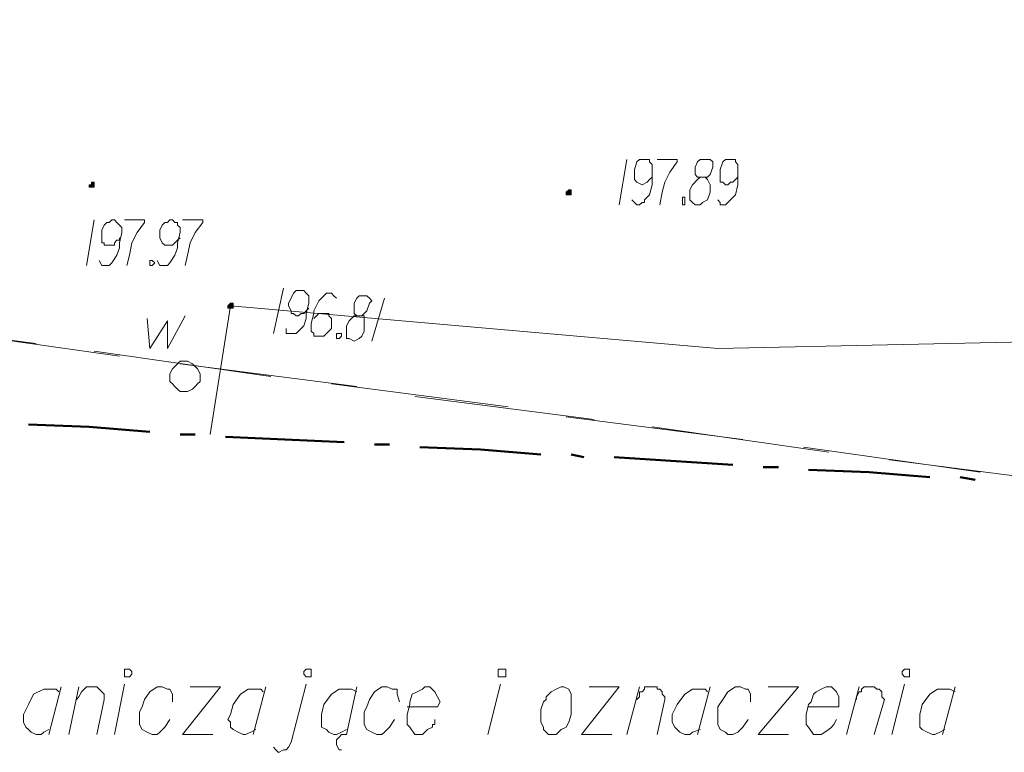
# Model space of a CAD drawing. Header units: metres. Extents: x 7431553 to 7432401, y 5544342 to 5544539.
# Tile 87 of 180: x 7432189 to 7432205, y 5544384 to 5544396. Entities that reach past the tile are written whole.
import ezdxf

# ---------------------------------------------------------------- set-up
doc = ezdxf.new("R2010")
doc.units = ezdxf.units.M
doc.header["$MEASUREMENT"] = 0
doc.layers.add('BG-PR90-PB-PZT-PZT01_2026_04_14$0$MAPA DCP', color=7, linetype='Continuous', lineweight=0)
doc.layers.add('PRIMETECH_XREF', color=7, linetype='Continuous', lineweight=5)

# ---------------------------------------------------------------- blocks, each defined once
blk = doc.blocks.new('BG-PR90-PB-PZT-PZT01_2026_04_14$0$Naddrwiną2025_v2klauzulap')
at = {"layer": 'BG-PR90-PB-PZT-PZT01_2026_04_14$0$MAPA DCP', "linetype": 'Continuous', "lineweight": 0, "transparency": 33554559}
for color, points in [(256, [(7431769.152, 5544612.142), (7431769.152, 5544612.142), (7431769.194, 5544612.142), (7431769.194, 5544612.226), (7431769.152, 5544612.226), (7431769.152, 5544612.226), (7431769.152, 5544612.226), (7431769.152, 5544612.226), (7431769.109, 5544612.226), (7431769.109, 5544612.226), (7431769.109, 5544612.226), (7431769.109, 5544612.184), (7431769.109, 5544612.184), (7431769.109, 5544612.184), (7431769.109, 5544612.184)]), (5, [(7431771.057, 5544606.469), (7431771.057, 5544606.469), (7431771.099, 5544606.469), (7431771.099, 5544606.554), (7431771.057, 5544606.554), (7431771.057, 5544606.554), (7431771.057, 5544606.554), (7431771.057, 5544606.554), (7431771.014, 5544606.554), (7431771.014, 5544606.554), (7431771.014, 5544606.554), (7431771.014, 5544606.511), (7431771.014, 5544606.511), (7431771.014, 5544606.511), (7431771.014, 5544606.511)]), (256, [(7431769.025, 5544604.141), (7431769.067, 5544604.141), (7431769.067, 5544604.141), (7431769.067, 5544604.225), (7431769.025, 5544604.225), (7431769.025, 5544604.225), (7431769.025, 5544604.225), (7431769.025, 5544604.225), (7431769.025, 5544604.225), (7431768.982, 5544604.225), (7431768.982, 5544604.183), (7431768.982, 5544604.183), (7431769.025, 5544604.183), (7431769.025, 5544604.183)])]:
    blk.add_hatch(color=color, dxfattribs=at).paths.add_polyline_path(points)
at = {"layer": 'BG-PR90-PB-PZT-PZT01_2026_04_14$0$MAPA DCP', "color": 5, "linetype": 'Continuous', "lineweight": 18, "transparency": 33554687}
blk.add_lwpolyline([(7431762.971, 5544641.055), (7431762.929, 5544640.717), (7431762.675, 5544637.372), (7431768.644, 5544634.282), (7431771.48, 5544628.144), (7431771.776, 5544614.682), (7431771.057, 5544606.511), (7431773.216, 5544606.173)], dxfattribs=at)
at = {"layer": 'BG-PR90-PB-PZT-PZT01_2026_04_14$0$MAPA DCP', "linetype": 'Continuous', "lineweight": 18, "transparency": 33554687}
for points in [[(7431774.02, 5544620.524), (7431773.639, 5544617.56)], [(7431773.427, 5544616.121), (7431773.851, 5544619.084)], [(7431773.512, 5544616.544), (7431773.089, 5544613.581)], [(7431772.919, 5544612.142), (7431773.3, 5544615.105)], [(7431772.962, 5544612.607), (7431772.581, 5544609.602)], [(7431772.369, 5544608.205), (7431772.75, 5544611.168)], [(7431772.411, 5544608.628), (7431772.03, 5544605.665)], [(7431771.819, 5544604.225), (7431772.242, 5544607.189)], [(7431771.903, 5544604.649), (7431771.48, 5544601.685)], [(7431771.311, 5544600.246), (7431771.692, 5544603.252)]]:
    blk.add_lwpolyline(points, dxfattribs=at)
at = {"layer": 'BG-PR90-PB-PZT-PZT01_2026_04_14$0$MAPA DCP', "linetype": 'Continuous', "lineweight": 50, "transparency": 33554687}
for points in [[(7431773.935, 5544618.746), (7431773.978, 5544619)], [(7431773.808, 5544616.206), (7431773.851, 5544617.222), (7431773.935, 5544618.238)], [(7431773.766, 5544615.444), (7431773.766, 5544615.698)], [(7431773.597, 5544612.946), (7431773.724, 5544614.936)], [(7431773.554, 5544612.226), (7431773.597, 5544612.438)], [(7431773.427, 5544609.686), (7431773.47, 5544610.702), (7431773.554, 5544611.718)], [(7431773.385, 5544608.924), (7431773.385, 5544609.178)], [(7431773.258, 5544606.427), (7431773.343, 5544608.416)], [(7431773.216, 5544605.665), (7431773.216, 5544605.919)], [(7431773.046, 5544603.125), (7431773.089, 5544604.141), (7431773.173, 5544605.157)]]:
    blk.add_lwpolyline(points, dxfattribs=at)
at = {"layer": 'BG-PR90-PB-PZT-PZT01_2026_04_14$0$MAPA DCP', "linetype": 'Continuous', "lineweight": 9, "transparency": 33554687}
for points in [[(7431777.449, 5544618.661), (7431778.253, 5544618.449)], [(7431777.534, 5544618.661), (7431777.491, 5544618.576), (7431777.491, 5544618.365), (7431777.576, 5544618.238), (7431777.745, 5544618.111), (7431777.915, 5544618.068), (7431777.999, 5544618.068), (7431778.042, 5544618.068), (7431778.126, 5544618.068), (7431778.169, 5544618.111), (7431778.211, 5544618.195), (7431778.253, 5544618.28), (7431778.253, 5544618.322), (7431778.211, 5544618.407), (7431778.169, 5544618.492)], [(7431778.253, 5544617.603), (7431777.407, 5544617.814)], [(7431777.661, 5544617.01), (7431777.618, 5544617.01), (7431777.534, 5544617.052), (7431777.534, 5544617.095), (7431777.491, 5544617.095), (7431777.449, 5544617.137), (7431777.449, 5544617.179), (7431777.449, 5544617.222), (7431777.449, 5544617.264), (7431777.449, 5544617.306), (7431777.491, 5544617.349), (7431777.491, 5544617.391), (7431777.534, 5544617.433), (7431777.576, 5544617.433), (7431777.618, 5544617.433), (7431777.661, 5544617.476), (7431778.253, 5544617.306)], [(7431778.253, 5544616.841), (7431777.449, 5544617.052)], [(7431777.788, 5544616.206), (7431777.788, 5544616.714), (7431777.618, 5544616.714), (7431777.534, 5544616.671), (7431777.449, 5544616.587), (7431777.449, 5544616.502), (7431777.491, 5544616.417), (7431777.534, 5544616.333), (7431777.576, 5544616.29), (7431777.703, 5544616.248), (7431777.745, 5544616.206), (7431777.915, 5544616.163), (7431777.999, 5544616.163), (7431778.084, 5544616.163), (7431778.126, 5544616.206), (7431778.253, 5544616.29), (7431778.253, 5544616.375), (7431778.253, 5544616.417), (7431778.169, 5544616.544), (7431778.126, 5544616.587), (7431778.084, 5544616.629), (7431777.999, 5544616.671)], [(7431777.449, 5544615.528), (7431777.449, 5544616.036), (7431778.253, 5544615.359), (7431778.253, 5544615.867)], [(7431777.703, 5544615.232), (7431777.576, 5544615.232), (7431777.491, 5544615.19), (7431777.491, 5544615.147), (7431777.449, 5544615.063), (7431777.449, 5544614.978), (7431777.534, 5544614.851), (7431777.661, 5544614.766), (7431777.788, 5544614.682), (7431777.872, 5544614.682), (7431778.042, 5544614.682), (7431778.084, 5544614.682), (7431778.169, 5544614.724), (7431778.211, 5544614.809), (7431778.253, 5544614.851), (7431778.253, 5544614.936), (7431778.211, 5544615.02), (7431778.126, 5544615.105), (7431777.999, 5544615.19)], [(7431769.279, 5544614.682), (7431769.321, 5544614.724), (7431769.363, 5544614.724), (7431769.363, 5544614.809), (7431769.321, 5544614.851), (7431769.279, 5544614.893), (7431769.194, 5544614.978), (7431769.025, 5544615.02), (7431768.982, 5544615.02), (7431768.813, 5544615.02), (7431768.686, 5544615.02), (7431768.644, 5544614.978), (7431768.601, 5544614.978), (7431768.601, 5544614.936), (7431768.601, 5544614.893), (7431768.601, 5544614.851), (7431768.601, 5544614.809), (7431768.644, 5544614.766), (7431768.771, 5544614.724), (7431768.813, 5544614.724), (7431768.855, 5544614.724), (7431768.94, 5544614.724), (7431768.982, 5544614.724), (7431768.982, 5544614.766), (7431769.025, 5544614.809), (7431769.025, 5544614.851), (7431768.982, 5544614.893), (7431768.982, 5544614.936), (7431768.94, 5544614.978), (7431768.898, 5544615.02)], [(7431768.898, 5544614.385), (7431768.898, 5544614.512), (7431768.855, 5544614.555), (7431768.728, 5544614.597), (7431768.644, 5544614.597), (7431768.601, 5544614.555), (7431768.601, 5544614.512), (7431768.601, 5544614.47), (7431768.601, 5544614.385), (7431768.644, 5544614.343), (7431768.728, 5544614.301), (7431768.771, 5544614.301), (7431768.855, 5544614.301), (7431768.898, 5544614.343), (7431768.898, 5544614.385), (7431768.94, 5544614.343), (7431769.025, 5544614.258), (7431769.109, 5544614.216), (7431769.152, 5544614.216), (7431769.279, 5544614.216), (7431769.321, 5544614.258), (7431769.363, 5544614.301), (7431769.363, 5544614.385), (7431769.321, 5544614.428), (7431769.279, 5544614.512), (7431769.152, 5544614.555), (7431769.109, 5544614.555), (7431769.025, 5544614.555), (7431768.94, 5544614.512), (7431768.898, 5544614.47)], [(7431777.449, 5544614.555), (7431778.253, 5544614.343)], [(7431777.534, 5544614.512), (7431777.491, 5544614.47), (7431777.491, 5544614.258), (7431777.576, 5544614.131), (7431777.745, 5544614.004), (7431777.915, 5544613.92), (7431777.999, 5544613.92), (7431778.042, 5544613.92), (7431778.126, 5544613.962), (7431778.169, 5544614.004), (7431778.211, 5544614.047), (7431778.253, 5544614.131), (7431778.253, 5544614.216), (7431778.211, 5544614.258), (7431778.169, 5544614.385)], [(7431768.601, 5544613.666), (7431768.601, 5544614.004), (7431768.644, 5544614.004), (7431768.813, 5544613.877), (7431768.982, 5544613.793), (7431769.152, 5544613.75), (7431769.363, 5544613.708)], [(7431777.661, 5544613.327), (7431777.618, 5544613.369), (7431777.534, 5544613.369), (7431777.534, 5544613.412), (7431777.491, 5544613.454), (7431777.449, 5544613.454), (7431777.449, 5544613.496), (7431777.449, 5544613.539), (7431777.449, 5544613.581), (7431777.449, 5544613.623), (7431777.449, 5544613.666), (7431777.491, 5544613.666), (7431777.491, 5544613.708), (7431777.534, 5544613.75), (7431777.576, 5544613.75), (7431777.618, 5544613.793), (7431777.661, 5544613.793), (7431778.253, 5544613.666)], [(7431769.279, 5544613.242), (7431769.321, 5544613.285), (7431769.363, 5544613.327), (7431769.363, 5544613.369), (7431769.321, 5544613.412), (7431769.321, 5544613.454), (7431769.279, 5544613.454), (7431769.194, 5544613.539), (7431769.025, 5544613.581), (7431768.982, 5544613.581), (7431768.813, 5544613.581), (7431768.686, 5544613.581), (7431768.644, 5544613.539), (7431768.601, 5544613.539), (7431768.601, 5544613.496), (7431768.601, 5544613.454), (7431768.601, 5544613.412), (7431768.601, 5544613.369), (7431768.644, 5544613.327), (7431768.771, 5544613.285), (7431768.813, 5544613.285), (7431768.855, 5544613.285), (7431768.94, 5544613.285), (7431768.982, 5544613.327), (7431769.025, 5544613.412), (7431768.982, 5544613.496), (7431768.94, 5544613.539), (7431768.898, 5544613.581)], [(7431778.253, 5544613.158), (7431777.449, 5544613.369)], [(7431768.601, 5544613.158), (7431769.363, 5544613.031)], [(7431777.449, 5544612.523), (7431777.449, 5544613.031), (7431778.253, 5544612.396), (7431778.253, 5544612.904)], [(7431778.253, 5544610.829), (7431777.407, 5544611.041)], [(7431777.788, 5544609.475), (7431777.788, 5544609.983), (7431777.703, 5544610.025), (7431777.618, 5544609.983), (7431777.534, 5544609.94), (7431777.449, 5544609.856), (7431777.449, 5544609.771), (7431777.491, 5544609.729), (7431777.534, 5544609.644), (7431777.576, 5544609.559), (7431777.703, 5544609.517), (7431777.745, 5544609.517), (7431777.915, 5544609.475), (7431777.999, 5544609.475), (7431778.084, 5544609.475), (7431778.126, 5544609.517), (7431778.253, 5544609.602), (7431778.253, 5544609.644), (7431778.253, 5544609.729), (7431778.169, 5544609.813), (7431778.126, 5544609.898), (7431778.084, 5544609.898), (7431778.084, 5544609.94), (7431777.999, 5544609.94)], [(7431777.703, 5544609.348), (7431777.576, 5544609.305), (7431777.491, 5544609.305), (7431777.491, 5544609.221), (7431777.449, 5544609.136), (7431777.449, 5544609.051), (7431777.534, 5544608.924), (7431777.661, 5544608.84), (7431777.788, 5544608.797), (7431777.872, 5544608.755), (7431778.042, 5544608.755), (7431778.084, 5544608.755), (7431778.169, 5544608.797), (7431778.211, 5544608.882), (7431778.253, 5544608.967), (7431778.253, 5544609.051), (7431778.211, 5544609.094), (7431778.126, 5544609.178), (7431777.999, 5544609.263)], [(7431777.449, 5544608.628), (7431778.253, 5544608.459)], [(7431777.534, 5544608.628), (7431777.491, 5544608.543), (7431777.491, 5544608.332), (7431777.576, 5544608.205), (7431777.745, 5544608.078), (7431777.915, 5544608.035), (7431777.999, 5544608.035), (7431778.042, 5544608.035), (7431778.126, 5544608.035), (7431778.169, 5544608.12), (7431778.211, 5544608.162), (7431778.253, 5544608.247), (7431778.253, 5544608.289), (7431778.211, 5544608.374), (7431778.169, 5544608.459)], [(7431778.253, 5544608.459), (7431778.253, 5544608.374), (7431778.296, 5544608.332), (7431778.338, 5544608.289), (7431778.423, 5544608.289), (7431778.507, 5544608.332), (7431778.507, 5544608.374)], [(7431778.465, 5544607.231), (7431778.507, 5544607.273), (7431778.55, 5544607.316), (7431778.507, 5544607.4), (7431778.507, 5544607.443), (7431778.465, 5544607.485), (7431778.38, 5544607.527), (7431777.407, 5544607.781)], [(7431777.449, 5544607.104), (7431778.253, 5544606.892)], [(7431777.534, 5544607.062), (7431777.491, 5544607.019), (7431777.491, 5544606.808), (7431777.576, 5544606.681), (7431777.745, 5544606.554), (7431777.915, 5544606.511), (7431777.999, 5544606.469), (7431778.042, 5544606.511), (7431778.126, 5544606.511), (7431778.169, 5544606.554), (7431778.211, 5544606.638), (7431778.253, 5544606.723), (7431778.253, 5544606.765), (7431778.211, 5544606.85), (7431778.169, 5544606.935)], [(7431777.449, 5544605.834), (7431777.449, 5544606.342), (7431778.253, 5544605.707), (7431778.253, 5544606.215)], [(7431769.617, 5544605.707), (7431769.617, 5544606.046), (7431769.66, 5544606.046), (7431769.829, 5544605.919), (7431769.998, 5544605.834), (7431770.21, 5544605.792), (7431770.379, 5544605.749)], [(7431771.268, 5544605.114), (7431771.776, 5544605.157), (7431771.311, 5544605.453), (7431771.776, 5544605.453), (7431771.226, 5544605.749)], [(7431770.295, 5544605.284), (7431770.379, 5544605.326), (7431770.379, 5544605.453), (7431770.337, 5544605.495), (7431770.21, 5544605.58), (7431770.083, 5544605.622), (7431769.998, 5544605.622), (7431769.829, 5544605.665), (7431769.744, 5544605.665), (7431769.702, 5544605.622), (7431769.66, 5544605.622), (7431769.66, 5544605.58), (7431769.617, 5544605.538), (7431769.617, 5544605.495), (7431769.66, 5544605.453), (7431769.66, 5544605.411), (7431769.702, 5544605.368), (7431769.787, 5544605.326), (7431769.871, 5544605.326), (7431769.914, 5544605.326), (7431769.998, 5544605.368), (7431770.041, 5544605.411), (7431770.041, 5544605.453), (7431770.041, 5544605.495), (7431770.041, 5544605.538), (7431769.998, 5544605.58), (7431769.956, 5544605.622), (7431769.914, 5544605.665)], [(7431777.703, 5544605.538), (7431777.576, 5544605.538), (7431777.491, 5544605.495), (7431777.491, 5544605.453), (7431777.449, 5544605.368), (7431777.449, 5544605.284), (7431777.534, 5544605.157), (7431777.661, 5544605.072), (7431777.788, 5544605.03), (7431777.872, 5544604.987), (7431778.042, 5544604.987), (7431778.084, 5544604.987), (7431778.169, 5544605.03), (7431778.211, 5544605.114), (7431778.253, 5544605.199), (7431778.253, 5544605.284), (7431778.211, 5544605.326), (7431778.126, 5544605.411), (7431777.999, 5544605.495)], [(7431769.617, 5544604.733), (7431769.617, 5544605.072), (7431769.66, 5544605.072), (7431769.829, 5544604.945), (7431769.998, 5544604.86), (7431770.21, 5544604.818), (7431770.379, 5544604.776)], [(7431778.253, 5544604.564), (7431777.407, 5544604.733)], [(7431770.295, 5544604.31), (7431770.379, 5544604.352), (7431770.379, 5544604.479), (7431770.337, 5544604.522), (7431770.21, 5544604.606), (7431770.083, 5544604.649), (7431769.998, 5544604.649), (7431769.829, 5544604.691), (7431769.744, 5544604.691), (7431769.702, 5544604.649), (7431769.66, 5544604.606), (7431769.617, 5544604.564), (7431769.617, 5544604.522), (7431769.66, 5544604.479), (7431769.66, 5544604.437), (7431769.702, 5544604.395), (7431769.787, 5544604.352), (7431769.871, 5544604.352), (7431769.914, 5544604.352), (7431769.998, 5544604.352), (7431769.998, 5544604.395), (7431770.041, 5544604.395), (7431770.041, 5544604.479), (7431770.041, 5544604.564), (7431769.998, 5544604.564), (7431769.956, 5544604.606), (7431769.956, 5544604.649), (7431769.914, 5544604.649)], [(7431777.661, 5544603.929), (7431777.618, 5544603.971), (7431777.534, 5544604.014), (7431777.491, 5544604.056), (7431777.449, 5544604.098), (7431777.449, 5544604.141), (7431777.449, 5544604.183), (7431777.449, 5544604.225), (7431777.449, 5544604.268), (7431777.491, 5544604.31), (7431777.534, 5544604.352), (7431777.576, 5544604.395), (7431777.618, 5544604.395), (7431777.661, 5544604.395), (7431778.253, 5544604.268)], [(7431769.617, 5544604.225), (7431770.379, 5544604.098)], [(7431778.253, 5544603.802), (7431777.449, 5544603.971)], [(7431777.449, 5544603.675), (7431778.253, 5544603.463)], [(7431777.534, 5544603.633), (7431777.491, 5544603.59), (7431777.491, 5544603.379), (7431777.576, 5544603.209), (7431777.745, 5544603.125), (7431777.915, 5544603.04), (7431777.999, 5544603.04), (7431778.042, 5544603.04), (7431778.126, 5544603.082), (7431778.169, 5544603.125), (7431778.211, 5544603.167), (7431778.253, 5544603.252), (7431778.253, 5544603.336), (7431778.211, 5544603.379), (7431778.169, 5544603.463)]]:
    blk.add_lwpolyline(points, dxfattribs=at)
for points in [[(7431777.153, 5544617.814), (7431777.153, 5544617.899), (7431777.28, 5544617.899), (7431777.28, 5544617.814), (7431777.237, 5544617.772), (7431777.195, 5544617.772)], [(7431769.236, 5544614.089), (7431769.236, 5544614.131), (7431769.363, 5544614.131), (7431769.363, 5544614.089), (7431769.321, 5544614.089), (7431769.279, 5544614.089)], [(7431777.449, 5544612.057), (7431777.449, 5544612.099), (7431777.491, 5544612.184), (7431777.576, 5544612.226), (7431777.618, 5544612.226), (7431777.661, 5544612.226), (7431777.703, 5544612.226), (7431777.83, 5544612.226), (7431777.915, 5544612.226), (7431778.042, 5544612.184), (7431778.126, 5544612.142), (7431778.169, 5544612.057), (7431778.253, 5544611.972), (7431778.253, 5544611.845), (7431778.211, 5544611.803), (7431778.169, 5544611.761), (7431778.126, 5544611.761), (7431778.042, 5544611.718), (7431777.872, 5544611.718), (7431777.83, 5544611.718), (7431777.703, 5544611.761), (7431777.661, 5544611.803), (7431777.618, 5544611.803), (7431777.534, 5544611.888), (7431777.491, 5544611.972)], [(7431777.153, 5544611.041), (7431777.153, 5544611.126), (7431777.28, 5544611.126), (7431777.28, 5544610.999), (7431777.237, 5544610.999), (7431777.195, 5544610.999), (7431777.153, 5544610.999)], [(7431777.153, 5544607.781), (7431777.153, 5544607.866), (7431777.28, 5544607.866), (7431777.28, 5544607.781), (7431777.237, 5544607.739), (7431777.195, 5544607.739)], [(7431770.295, 5544605.157), (7431770.295, 5544605.199), (7431770.337, 5544605.241), (7431770.379, 5544605.199), (7431770.379, 5544605.157), (7431770.337, 5544605.157)], [(7431777.153, 5544604.776), (7431777.153, 5544604.818), (7431777.195, 5544604.86), (7431777.237, 5544604.86), (7431777.28, 5544604.818), (7431777.28, 5544604.776), (7431777.28, 5544604.733), (7431777.237, 5544604.733), (7431777.195, 5544604.733), (7431777.153, 5544604.733)]]:
    blk.add_lwpolyline(points, close=True, dxfattribs=at)
at = {"layer": 'BG-PR90-PB-PZT-PZT01_2026_04_14$0$MAPA DCP', "linetype": 'Continuous', "lineweight": 0, "transparency": 33554687}
for points in [[(7431769.152, 5544612.142), (7431769.152, 5544612.142), (7431769.194, 5544612.142), (7431769.194, 5544612.226), (7431769.152, 5544612.226), (7431769.152, 5544612.226), (7431769.152, 5544612.226), (7431769.152, 5544612.226), (7431769.109, 5544612.226), (7431769.109, 5544612.226), (7431769.109, 5544612.226), (7431769.109, 5544612.184), (7431769.109, 5544612.184), (7431769.109, 5544612.184), (7431769.109, 5544612.184), (7431769.152, 5544612.142)], [(7431769.025, 5544604.141), (7431769.067, 5544604.141), (7431769.067, 5544604.141), (7431769.067, 5544604.225), (7431769.025, 5544604.225), (7431769.025, 5544604.225), (7431769.025, 5544604.225), (7431769.025, 5544604.225), (7431769.025, 5544604.225), (7431768.982, 5544604.225), (7431768.982, 5544604.183), (7431768.982, 5544604.183), (7431769.025, 5544604.183), (7431769.025, 5544604.183), (7431769.025, 5544604.141)]]:
    blk.add_lwpolyline(points, close=True, dxfattribs=at)
at = {"layer": 'BG-PR90-PB-PZT-PZT01_2026_04_14$0$MAPA DCP', "color": 5, "linetype": 'Continuous', "lineweight": 9, "transparency": 33554687}
for points in [[(7431770.93, 5544609.094), (7431771.649, 5544608.882)], [(7431771.226, 5544608.628), (7431771.226, 5544608.713), (7431771.184, 5544608.755), (7431771.141, 5544608.797), (7431771.014, 5544608.84), (7431770.972, 5544608.882), (7431770.93, 5544608.84), (7431770.887, 5544608.797), (7431770.887, 5544608.755), (7431770.887, 5544608.67), (7431770.93, 5544608.628), (7431771.014, 5544608.586), (7431771.057, 5544608.586), (7431771.141, 5544608.586), (7431771.184, 5544608.586), (7431771.226, 5544608.628), (7431771.226, 5544608.586), (7431771.311, 5544608.501), (7431771.395, 5544608.459), (7431771.438, 5544608.459), (7431771.522, 5544608.459), (7431771.607, 5544608.459), (7431771.607, 5544608.501), (7431771.649, 5544608.586), (7431771.607, 5544608.67), (7431771.565, 5544608.713), (7431771.48, 5544608.755), (7431771.438, 5544608.755), (7431771.311, 5544608.755), (7431771.226, 5544608.755), (7431771.226, 5544608.713)], [(7431770.93, 5544608.289), (7431770.887, 5544608.247), (7431770.845, 5544608.205), (7431770.845, 5544608.12), (7431770.887, 5544608.078), (7431770.972, 5544607.993), (7431771.141, 5544607.908), (7431771.184, 5544607.908), (7431771.353, 5544607.866), (7431771.438, 5544607.866), (7431771.48, 5544607.866), (7431771.522, 5544607.908), (7431771.565, 5544607.908), (7431771.565, 5544607.951), (7431771.565, 5544608.035), (7431771.565, 5544608.078), (7431771.522, 5544608.12), (7431771.438, 5544608.205), (7431771.353, 5544608.205), (7431771.311, 5544608.205), (7431771.268, 5544608.205), (7431771.226, 5544608.162), (7431771.184, 5544608.162), (7431771.184, 5544608.12), (7431771.184, 5544608.078), (7431771.184, 5544608.035), (7431771.184, 5544607.993), (7431771.226, 5544607.951), (7431771.268, 5544607.908)], [(7431771.438, 5544607.443), (7431771.522, 5544607.443), (7431771.522, 5544607.612), (7431771.48, 5544607.654), (7431771.395, 5544607.739), (7431771.268, 5544607.781), (7431771.184, 5544607.781), (7431771.014, 5544607.824), (7431770.93, 5544607.824), (7431770.887, 5544607.824), (7431770.845, 5544607.781), (7431770.803, 5544607.739), (7431770.803, 5544607.697), (7431770.803, 5544607.654), (7431770.803, 5544607.612), (7431770.845, 5544607.57), (7431770.93, 5544607.527), (7431771.014, 5544607.485), (7431771.057, 5544607.485), (7431771.141, 5544607.527), (7431771.184, 5544607.527), (7431771.184, 5544607.57), (7431771.226, 5544607.612), (7431771.226, 5544607.654), (7431771.184, 5544607.697), (7431771.184, 5544607.739), (7431771.141, 5544607.781), (7431771.099, 5544607.824)], [(7431770.76, 5544607.4), (7431771.522, 5544607.231)]]:
    blk.add_lwpolyline(points, dxfattribs=at)
blk.add_lwpolyline([(7431771.522, 5544608.332), (7431771.522, 5544608.374), (7431771.565, 5544608.374), (7431771.607, 5544608.332), (7431771.607, 5544608.289), (7431771.565, 5544608.289), (7431771.522, 5544608.289)], close=True, dxfattribs=at)
at = {"layer": 'BG-PR90-PB-PZT-PZT01_2026_04_14$0$MAPA DCP', "color": 5, "linetype": 'Continuous', "lineweight": 0, "transparency": 33554687}
blk.add_lwpolyline([(7431771.057, 5544606.469), (7431771.057, 5544606.469), (7431771.099, 5544606.469), (7431771.099, 5544606.554), (7431771.057, 5544606.554), (7431771.057, 5544606.554), (7431771.057, 5544606.554), (7431771.057, 5544606.554), (7431771.014, 5544606.554), (7431771.014, 5544606.554), (7431771.014, 5544606.554), (7431771.014, 5544606.511), (7431771.014, 5544606.511), (7431771.014, 5544606.511), (7431771.014, 5544606.511), (7431771.057, 5544606.469)], close=True, dxfattribs=at)
at = {"layer": 'BG-PR90-PB-PZT-PZT01_2026_04_14$0$MAPA DCP', "linetype": 'Continuous', "lineweight": 18, "transparency": 33554687}
blk.add_lwpolyline([(7431771.988, 5544605.749), (7431771.988, 5544605.792), (7431772.03, 5544605.876), (7431772.073, 5544605.919), (7431772.115, 5544605.961), (7431772.2, 5544606.003), (7431772.242, 5544606.003), (7431772.327, 5544606.003), (7431772.369, 5544605.961), (7431772.411, 5544605.919), (7431772.454, 5544605.876), (7431772.496, 5544605.792), (7431772.496, 5544605.749), (7431772.496, 5544605.665), (7431772.454, 5544605.622), (7431772.411, 5544605.58), (7431772.369, 5544605.538), (7431772.327, 5544605.495), (7431772.242, 5544605.495), (7431772.2, 5544605.495), (7431772.115, 5544605.538), (7431772.073, 5544605.58), (7431772.03, 5544605.622), (7431771.988, 5544605.665)], close=True, dxfattribs=at)
blk = doc.blocks.new('BG-PR90-PB-PZT-PZT01_2026_04_14')
at = {"layer": 'BG-PR90-PB-PZT-PZT01_2026_04_14$0$MAPA DCP', "rotation": 270}
blk.add_blockref('BG-PR90-PB-PZT-PZT01_2026_04_14$0$Naddrwiną2025_v2klauzulap', (1887585.788, 12976162.34), dxfattribs=at)

msp = doc.modelspace()

# ---------------------------------------------------------------- block references
at = {"layer": 'PRIMETECH_XREF', "linetype": 'Continuous', "lineweight": 0, "rotation": 360}
msp.add_blockref('BG-PR90-PB-PZT-PZT01_2026_04_14', (0, 0), dxfattribs=at)

doc.saveas('drawing.dxf')
